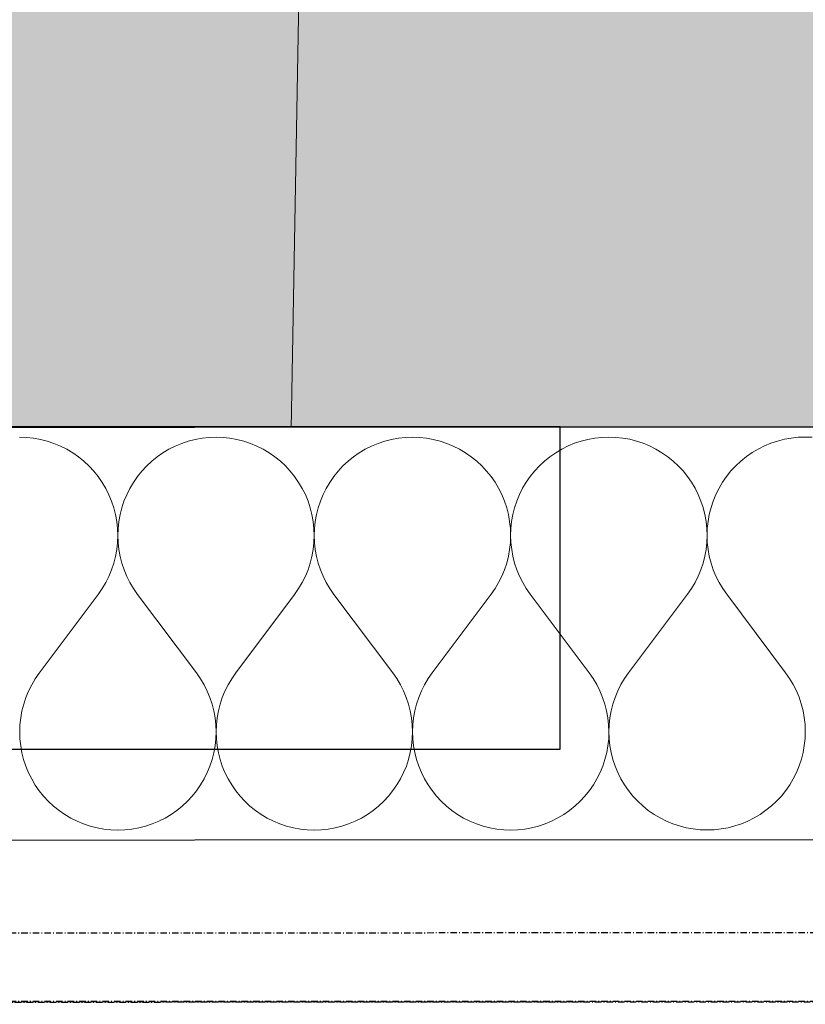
# Model space of a CAD drawing. Header units: millimetres. Extents: x -28761 to 4793, y -4271 to 20239.
# Tile 60 of 256: x -13029 to -12724, y 127 to 509. Entities that reach past the tile are written whole.
import ezdxf

# ---------------------------------------------------------------- set-up
doc = ezdxf.new("R2010")
doc.units = ezdxf.units.MM
doc.header["$MEASUREMENT"] = 0
doc.linetypes.add('Wipeout_Contour', pattern=[1000, 0, -1000])
doc.linetypes.add('Čerchovaná M', pattern=[4.5, 2.5, -0.85, 0.3, -0.85])
for name, color, linetype in [('5._POHLED ZÁPADNÍ_1_2D prvky - obecné', 7, 'Continuous'), ('5._POHLED ZÁPADNÍ_1_Konstrukce - nenosné', 7, 'Continuous'), ('5._POHLED ZÁPADNÍ_1_Konstrukce - nosné', 7, 'Continuous'), ('5._POHLED ZÁPADNÍ_1_Nové_Konstrukce - nosné', 7, 'Continuous'), ('5._POHLED ZÁPADNÍ_1_Nové_Výplně – Řezové', 7, 'Continuous'), ('5._POHLED ZÁPADNÍ_1_TZB - elektroinstalace', 7, 'Continuous'), ('5._POHLED ZÁPADNÍ_1_Výplně – Řezové', 7, 'Continuous')]:
    doc.layers.add(name, color=color, linetype=linetype)

# ---------------------------------------------------------------- blocks, each defined once
blk = doc.blocks.new('*X4', base_point=(-30186.65, -6515.26))
at = {"layer": '5._POHLED ZÁPADNÍ_1_Nové_Výplně – Řezové', "color": 21, "linetype": 'Continuous', "lineweight": 20, "true_color": 0xffaaaa}
for p, q in [((-13025.96, 346.69), (-13028.67, 346.79)), ((-13023.25, 346.4), (-13025.96, 346.69)), ((-13020.57, 345.92), (-13023.25, 346.4)), ((-13017.94, 345.25), (-13020.57, 345.92)), ((-13015.36, 344.39), (-13017.94, 345.25)), ((-13012.84, 343.35), (-13015.36, 344.39)), ((-12965.8, 344.4), (-12968.31, 343.36)), ((-12963.22, 345.26), (-12965.8, 344.4)), ((-12960.58, 345.94), (-12963.22, 345.26)), ((-12957.91, 346.42), (-12960.58, 345.94)), ((-12955.2, 346.71), (-12957.91, 346.42)), ((-12952.48, 346.81), (-12955.2, 346.71)), ((-12949.76, 346.72), (-12952.48, 346.81)), ((-12947.06, 346.42), (-12949.76, 346.72)), ((-12944.38, 345.94), (-12947.06, 346.42)), ((-12941.75, 345.27), (-12944.38, 345.94)), ((-12939.16, 344.41), (-12941.75, 345.27)), ((-12936.65, 343.37), (-12939.16, 344.41)), ((-12889.61, 344.43), (-12892.12, 343.38)), ((-12887.03, 345.29), (-12889.61, 344.43)), ((-12884.39, 345.96), (-12887.03, 345.29)), ((-12881.72, 346.44), (-12884.39, 345.96)), ((-12879.01, 346.74), (-12881.72, 346.44)), ((-12876.29, 346.83), (-12879.01, 346.74)), ((-12873.57, 346.74), (-12876.29, 346.83)), ((-12870.87, 346.45), (-12873.57, 346.74)), ((-12868.19, 345.96), (-12870.87, 346.45)), ((-12865.56, 345.29), (-12868.19, 345.96)), ((-12862.97, 344.43), (-12865.56, 345.29)), ((-12860.46, 343.39), (-12862.97, 344.43)), ((-12813.42, 344.45), (-12815.93, 343.41)), ((-12810.84, 345.31), (-12813.42, 344.45)), ((-12808.2, 345.98), (-12810.84, 345.31)), ((-12805.53, 346.47), (-12808.2, 345.98)), ((-12802.82, 346.76), (-12805.53, 346.47)), ((-12800.1, 346.86), (-12802.82, 346.76)), ((-12797.38, 346.76), (-12800.1, 346.86)), ((-12794.68, 346.47), (-12797.38, 346.76)), ((-12792, 345.99), (-12794.68, 346.47)), ((-12789.37, 345.32), (-12792, 345.99)), ((-12786.78, 344.46), (-12789.37, 345.32)), ((-12784.27, 343.42), (-12786.78, 344.46)), ((-12737.23, 344.47), (-12739.74, 343.43)), ((-12734.65, 345.33), (-12737.23, 344.47)), ((-12732.01, 346), (-12734.65, 345.33)), ((-12729.34, 346.49), (-12732.01, 346)), ((-12726.63, 346.78), (-12729.34, 346.49)), ((-12723.91, 346.88), (-12726.63, 346.78)), ((-12721.19, 346.78), (-12723.91, 346.88)), ((-13010.41, 342.13), (-13012.84, 343.35)), ((-13008.07, 340.74), (-13010.41, 342.13)), ((-13005.83, 339.19), (-13008.07, 340.74)), ((-12973.09, 340.75), (-12975.32, 339.2)), ((-12970.75, 342.14), (-12973.09, 340.75)), ((-12968.31, 343.36), (-12970.75, 342.14)), ((-12934.22, 342.15), (-12936.65, 343.37)), ((-12931.88, 340.77), (-12934.22, 342.15)), ((-12929.64, 339.21), (-12931.88, 340.77)), ((-12896.89, 340.78), (-12899.13, 339.22)), ((-12894.56, 342.16), (-12896.89, 340.78)), ((-12892.12, 343.38), (-12894.56, 342.16)), ((-12858.03, 342.18), (-12860.46, 343.39)), ((-12855.69, 340.79), (-12858.03, 342.18)), ((-12853.45, 339.24), (-12855.69, 340.79)), ((-12820.7, 340.8), (-12822.94, 339.25)), ((-12818.37, 342.19), (-12820.7, 340.8)), ((-12815.93, 343.41), (-12818.37, 342.19)), ((-12781.84, 342.2), (-12784.27, 343.42)), ((-12779.5, 340.81), (-12781.84, 342.2)), ((-12777.26, 339.26), (-12779.5, 340.81)), ((-12744.51, 340.82), (-12746.75, 339.27)), ((-12742.17, 342.21), (-12744.51, 340.82)), ((-12739.74, 343.43), (-12742.17, 342.21)), ((-13003.72, 337.48), (-13005.83, 339.19)), ((-13001.72, 335.63), (-13003.72, 337.48)), ((-12977.44, 337.49), (-12979.43, 335.64)), ((-12975.32, 339.2), (-12977.44, 337.49)), ((-12927.53, 337.51), (-12929.64, 339.21)), ((-12925.53, 335.65), (-12927.53, 337.51)), ((-12901.25, 337.51), (-12903.24, 335.66)), ((-12899.13, 339.22), (-12901.25, 337.51)), ((-12851.33, 337.53), (-12853.45, 339.24)), ((-12849.34, 335.68), (-12851.33, 337.53)), ((-12825.06, 337.54), (-12827.05, 335.68)), ((-12822.94, 339.25), (-12825.06, 337.54)), ((-12775.14, 337.55), (-12777.26, 339.26)), ((-12773.15, 335.7), (-12775.14, 337.55)), ((-12748.86, 337.56), (-12750.85, 335.7)), ((-12746.75, 339.27), (-12748.86, 337.56)), ((-12999.87, 333.64), (-13001.72, 335.63)), ((-12998.16, 331.52), (-12999.87, 333.64)), ((-12981.28, 333.64), (-12982.98, 331.53)), ((-12979.43, 335.64), (-12981.28, 333.64)), ((-12923.68, 333.66), (-12925.53, 335.65)), ((-12921.97, 331.54), (-12923.68, 333.66)), ((-12905.09, 333.67), (-12906.79, 331.55)), ((-12903.24, 335.66), (-12905.09, 333.67)), ((-12847.49, 333.68), (-12849.34, 335.68)), ((-12845.78, 331.57), (-12847.49, 333.68)), ((-12828.9, 333.69), (-12830.6, 331.57)), ((-12827.05, 335.68), (-12828.9, 333.69)), ((-12771.3, 333.71), (-12773.15, 335.7)), ((-12769.59, 331.59), (-12771.3, 333.71)), ((-12752.71, 333.71), (-12754.41, 331.59)), ((-12750.85, 335.7), (-12752.71, 333.71)), ((-12996.61, 329.29), (-12998.16, 331.52)), ((-12995.22, 326.95), (-12996.61, 329.29)), ((-12984.53, 329.29), (-12985.92, 326.95)), ((-12982.98, 331.53), (-12984.53, 329.29)), ((-12920.42, 329.31), (-12921.97, 331.54)), ((-12919.03, 326.97), (-12920.42, 329.31)), ((-12908.34, 329.31), (-12909.73, 326.97)), ((-12906.79, 331.55), (-12908.34, 329.31)), ((-12844.23, 329.33), (-12845.78, 331.57)), ((-12842.84, 326.99), (-12844.23, 329.33)), ((-12832.15, 329.33), (-12833.54, 326.99)), ((-12830.6, 331.57), (-12832.15, 329.33)), ((-12768.04, 329.35), (-12769.59, 331.59)), ((-12766.65, 327.01), (-12768.04, 329.35)), ((-12755.96, 329.36), (-12757.35, 327.02)), ((-12754.41, 331.59), (-12755.96, 329.36)), ((-12994.01, 324.51), (-12995.22, 326.95)), ((-12985.92, 326.95), (-12987.14, 324.52)), ((-12917.82, 324.54), (-12919.03, 326.97)), ((-12909.73, 326.97), (-12910.95, 324.54)), ((-12841.63, 324.56), (-12842.84, 326.99)), ((-12833.54, 326.99), (-12834.76, 324.56)), ((-12765.44, 324.58), (-12766.65, 327.01)), ((-12757.35, 327.02), (-12758.57, 324.58)), ((-12992.97, 322), (-12994.01, 324.51)), ((-12992.11, 319.42), (-12992.97, 322)), ((-12988.18, 322), (-12989.03, 319.42)), ((-12987.14, 324.52), (-12988.18, 322)), ((-12916.78, 322.02), (-12917.82, 324.54)), ((-12915.92, 319.44), (-12916.78, 322.02)), ((-12911.99, 322.02), (-12912.84, 319.44)), ((-12910.95, 324.54), (-12911.99, 322.02)), ((-12840.59, 322.04), (-12841.63, 324.56)), ((-12839.73, 319.46), (-12840.59, 322.04)), ((-12835.8, 322.05), (-12836.65, 319.46)), ((-12834.76, 324.56), (-12835.8, 322.05)), ((-12764.4, 322.07), (-12765.44, 324.58)), ((-12763.54, 319.49), (-12764.4, 322.07)), ((-12759.6, 322.07), (-12760.46, 319.49)), ((-12758.57, 324.58), (-12759.6, 322.07)), ((-12991.44, 316.78), (-12992.11, 319.42)), ((-12989.03, 319.42), (-12989.7, 316.78)), ((-12915.25, 316.8), (-12915.92, 319.44)), ((-12912.84, 319.44), (-12913.51, 316.8)), ((-12839.06, 316.83), (-12839.73, 319.46)), ((-12836.65, 319.46), (-12837.32, 316.83)), ((-12762.86, 316.85), (-12763.54, 319.49)), ((-12760.46, 319.49), (-12761.13, 316.85)), ((-12990.95, 314.1), (-12991.44, 316.78)), ((-12990.66, 311.4), (-12990.95, 314.1)), ((-12990.18, 314.1), (-12990.47, 311.4)), ((-12989.7, 316.78), (-12990.18, 314.1)), ((-12914.76, 314.13), (-12915.25, 316.8)), ((-12914.47, 311.42), (-12914.76, 314.13)), ((-12913.99, 314.13), (-12914.28, 311.42)), ((-12913.51, 316.8), (-12913.99, 314.13)), ((-12838.57, 314.15), (-12839.06, 316.83)), ((-12838.28, 311.44), (-12838.57, 314.15)), ((-12837.8, 314.15), (-12838.09, 311.44)), ((-12837.32, 316.83), (-12837.8, 314.15)), ((-12762.38, 314.17), (-12762.86, 316.85)), ((-12762.09, 311.47), (-12762.38, 314.17)), ((-12761.61, 314.17), (-12761.9, 311.47)), ((-12761.13, 316.85), (-12761.61, 314.17)), ((-12990.57, 308.68), (-12990.66, 311.4)), ((-12990.47, 311.4), (-12990.57, 308.68)), ((-12914.38, 308.7), (-12914.47, 311.42)), ((-12914.28, 311.42), (-12914.38, 308.7)), ((-12838.19, 308.73), (-12838.28, 311.44)), ((-12838.09, 311.44), (-12838.19, 308.73)), ((-12762, 308.75), (-12762.09, 311.47)), ((-12761.9, 311.47), (-12762, 308.75)), ((-12990.96, 303.26), (-12990.67, 305.96)), ((-12990.67, 305.96), (-12990.57, 308.68)), ((-12990.57, 308.68), (-12990.47, 305.96)), ((-12990.47, 305.96), (-12990.17, 303.26)), ((-12914.77, 303.28), (-12914.48, 305.98)), ((-12914.48, 305.98), (-12914.38, 308.7)), ((-12914.38, 308.7), (-12914.28, 305.98)), ((-12914.28, 305.98), (-12913.98, 303.28)), ((-12838.58, 303.3), (-12838.28, 306.01)), ((-12838.28, 306.01), (-12838.19, 308.73)), ((-12838.19, 308.73), (-12838.09, 306.01)), ((-12838.09, 306.01), (-12837.79, 303.3)), ((-12762.39, 303.32), (-12762.09, 306.03)), ((-12762.09, 306.03), (-12762, 308.75)), ((-12762, 308.75), (-12761.9, 306.03)), ((-12761.9, 306.03), (-12761.6, 303.32)), ((-12991.44, 300.58), (-12990.96, 303.26)), ((-12990.17, 303.26), (-12989.69, 300.58)), ((-12915.25, 300.6), (-12914.77, 303.28)), ((-12913.98, 303.28), (-12913.5, 300.6)), ((-12839.06, 300.62), (-12838.58, 303.3)), ((-12837.79, 303.3), (-12837.31, 300.63)), ((-12762.87, 300.65), (-12762.39, 303.32)), ((-12761.6, 303.32), (-12761.12, 300.65)), ((-12992.98, 295.36), (-12992.12, 297.94)), ((-12992.12, 297.94), (-12991.44, 300.58)), ((-12989.69, 300.58), (-12989.01, 297.95)), ((-12989.01, 297.95), (-12988.15, 295.36)), ((-12916.79, 295.39), (-12915.93, 297.97)), ((-12915.93, 297.97), (-12915.25, 300.6)), ((-12913.5, 300.6), (-12912.82, 297.97)), ((-12912.82, 297.97), (-12911.96, 295.39)), ((-12840.6, 295.41), (-12839.73, 297.99)), ((-12839.73, 297.99), (-12839.06, 300.62)), ((-12837.31, 300.63), (-12836.63, 297.99)), ((-12836.63, 297.99), (-12835.77, 295.41)), ((-12764.4, 295.43), (-12763.54, 298.01)), ((-12763.54, 298.01), (-12762.87, 300.65)), ((-12761.12, 300.65), (-12760.44, 298.01)), ((-12760.44, 298.01), (-12759.58, 295.43)), ((-12994.02, 292.85), (-12992.98, 295.36)), ((-12988.15, 295.36), (-12987.11, 292.85)), ((-12917.83, 292.87), (-12916.79, 295.39)), ((-12911.96, 295.39), (-12910.92, 292.87)), ((-12841.64, 292.9), (-12840.6, 295.41)), ((-12835.77, 295.41), (-12834.73, 292.9)), ((-12765.45, 292.92), (-12764.4, 295.43)), ((-12759.58, 295.43), (-12758.54, 292.92)), ((-12996.63, 288.08), (-12995.24, 290.42)), ((-12995.24, 290.42), (-12994.02, 292.85)), ((-12987.11, 292.85), (-12985.89, 290.42)), ((-12985.89, 290.42), (-12984.5, 288.08)), ((-12920.44, 288.1), (-12919.05, 290.44)), ((-12919.05, 290.44), (-12917.83, 292.87)), ((-12910.92, 292.87), (-12909.7, 290.44)), ((-12909.7, 290.44), (-12908.31, 288.11)), ((-12844.25, 288.12), (-12842.86, 290.46)), ((-12842.86, 290.46), (-12841.64, 292.9)), ((-12834.73, 292.9), (-12833.51, 290.47)), ((-12833.51, 290.47), (-12832.12, 288.13)), ((-12768.06, 288.15), (-12766.67, 290.49)), ((-12766.67, 290.49), (-12765.45, 292.92)), ((-12758.54, 292.92), (-12757.32, 290.49)), ((-12757.32, 290.49), (-12755.92, 288.15)), ((-12998.18, 285.85), (-12996.63, 288.08)), ((-12984.5, 288.08), (-12982.94, 285.85)), ((-12921.99, 285.87), (-12920.44, 288.1)), ((-12908.31, 288.11), (-12906.75, 285.87)), ((-12845.8, 285.89), (-12844.25, 288.12)), ((-12832.12, 288.13), (-12830.56, 285.89)), ((-12769.61, 285.91), (-12768.06, 288.15)), ((-12755.92, 288.15), (-12754.37, 285.92)), ((-13021.03, 255.36), (-12998.18, 285.85)), ((-12960.08, 255.38), (-12982.94, 285.85)), ((-12944.84, 255.39), (-12921.99, 285.87)), ((-12883.89, 255.4), (-12906.75, 285.87)), ((-12868.65, 255.41), (-12845.8, 285.89)), ((-12807.69, 255.43), (-12830.56, 285.89)), ((-12792.46, 255.43), (-12769.61, 285.91)), ((-12731.5, 255.45), (-12754.37, 285.92)), ((-13022.58, 253.13), (-13023.97, 250.79)), ((-13021.03, 255.36), (-13022.58, 253.13)), ((-12958.52, 253.15), (-12960.08, 255.38)), ((-12957.13, 250.81), (-12958.52, 253.15)), ((-12946.39, 253.15), (-12947.78, 250.81)), ((-12944.84, 255.39), (-12946.39, 253.15)), ((-12882.33, 253.17), (-12883.89, 255.4)), ((-12880.94, 250.83), (-12882.33, 253.17)), ((-12870.2, 253.17), (-12871.59, 250.83)), ((-12868.65, 255.41), (-12870.2, 253.17)), ((-12806.14, 253.19), (-12807.69, 255.43)), ((-12804.75, 250.85), (-12806.14, 253.19)), ((-12794.01, 253.2), (-12795.4, 250.86)), ((-12792.46, 255.43), (-12794.01, 253.2)), ((-12729.95, 253.21), (-12731.5, 255.45)), ((-12728.56, 250.88), (-12729.95, 253.21)), ((-13025.19, 248.36), (-13026.23, 245.84)), ((-13023.97, 250.79), (-13025.19, 248.36)), ((-12955.91, 248.38), (-12957.13, 250.81)), ((-12954.87, 245.87), (-12955.91, 248.38)), ((-12949, 248.38), (-12950.04, 245.87)), ((-12947.78, 250.81), (-12949, 248.38)), ((-12879.72, 248.4), (-12880.94, 250.83)), ((-12878.68, 245.89), (-12879.72, 248.4)), ((-12872.81, 248.4), (-12873.85, 245.89)), ((-12871.59, 250.83), (-12872.81, 248.4)), ((-12803.53, 248.42), (-12804.75, 250.85)), ((-12802.49, 245.91), (-12803.53, 248.42)), ((-12796.62, 248.43), (-12797.66, 245.91)), ((-12795.4, 250.86), (-12796.62, 248.43)), ((-12727.34, 248.45), (-12728.56, 250.88)), ((-12726.29, 245.93), (-12727.34, 248.45)), ((-13026.23, 245.84), (-13027.09, 243.26)), ((-12954, 243.29), (-12954.87, 245.87)), ((-12950.04, 245.87), (-12950.9, 243.29)), ((-12877.81, 243.31), (-12878.68, 245.89)), ((-12873.85, 245.89), (-12874.71, 243.31)), ((-12801.62, 243.33), (-12802.49, 245.91)), ((-12797.66, 245.91), (-12798.52, 243.33)), ((-12725.43, 243.35), (-12726.29, 245.93)), ((-13027.77, 240.63), (-13028.25, 237.95)), ((-13027.09, 243.26), (-13027.77, 240.63)), ((-12953.33, 240.65), (-12954, 243.29)), ((-12952.84, 237.97), (-12953.33, 240.65)), ((-12951.58, 240.65), (-12952.06, 237.97)), ((-12950.9, 243.29), (-12951.58, 240.65)), ((-12877.14, 240.67), (-12877.81, 243.31)), ((-12876.65, 238), (-12877.14, 240.67)), ((-12875.39, 240.67), (-12875.87, 238)), ((-12874.71, 243.31), (-12875.39, 240.67)), ((-12800.95, 240.7), (-12801.62, 243.33)), ((-12800.46, 238.02), (-12800.95, 240.7)), ((-12799.19, 240.7), (-12799.68, 238.02)), ((-12798.52, 243.33), (-12799.19, 240.7)), ((-12724.76, 240.72), (-12725.43, 243.35)), ((-12724.27, 238.04), (-12724.76, 240.72)), ((-13028.25, 237.95), (-13028.54, 235.25)), ((-12952.55, 235.27), (-12952.84, 237.97)), ((-12952.06, 237.97), (-12952.35, 235.27)), ((-12876.36, 235.29), (-12876.65, 238)), ((-12875.87, 238), (-12876.16, 235.29)), ((-12800.17, 235.31), (-12800.46, 238.02)), ((-12799.68, 238.02), (-12799.97, 235.31)), ((-12723.98, 235.34), (-12724.27, 238.04)), ((-13028.54, 235.25), (-13028.64, 232.53)), ((-12952.45, 232.55), (-12952.55, 235.27)), ((-12952.35, 235.27), (-12952.45, 232.55)), ((-12876.26, 232.57), (-12876.36, 235.29)), ((-12876.16, 235.29), (-12876.26, 232.57)), ((-12800.07, 232.59), (-12800.17, 235.31)), ((-12799.97, 235.31), (-12800.07, 232.59)), ((-12723.88, 232.62), (-12723.98, 235.34)), ((-13028.64, 232.53), (-13028.54, 229.81)), ((-13028.54, 229.81), (-13028.25, 227.1)), ((-12952.83, 227.13), (-12952.54, 229.83)), ((-12952.54, 229.83), (-12952.45, 232.55)), ((-12952.45, 232.55), (-12952.35, 229.83)), ((-12952.35, 229.83), (-12952.06, 227.13)), ((-12876.64, 227.15), (-12876.35, 229.85)), ((-12876.35, 229.85), (-12876.26, 232.57)), ((-12876.26, 232.57), (-12876.16, 229.85)), ((-12876.16, 229.85), (-12875.87, 227.15)), ((-12800.45, 227.17), (-12800.16, 229.88)), ((-12800.16, 229.88), (-12800.07, 232.59)), ((-12800.07, 232.59), (-12799.97, 229.88)), ((-12799.97, 229.88), (-12799.68, 227.17)), ((-12724.26, 227.19), (-12723.97, 229.9)), ((-12723.97, 229.9), (-12723.88, 232.62)), ((-13028.25, 227.1), (-13027.77, 224.43)), ((-12953.31, 224.45), (-12952.83, 227.13)), ((-12952.06, 227.13), (-12951.58, 224.45)), ((-12877.12, 224.47), (-12876.64, 227.15)), ((-12875.87, 227.15), (-12875.39, 224.47)), ((-12800.93, 224.49), (-12800.45, 227.17)), ((-12799.68, 227.17), (-12799.2, 224.49)), ((-12724.74, 224.52), (-12724.26, 227.19)), ((-13027.77, 224.43), (-13027.1, 221.79)), ((-13027.1, 221.79), (-13026.24, 219.21)), ((-12954.84, 219.23), (-12953.98, 221.81)), ((-12953.98, 221.81), (-12953.31, 224.45)), ((-12951.58, 224.45), (-12950.91, 221.81)), ((-12950.91, 221.81), (-12950.05, 219.23)), ((-12878.65, 219.25), (-12877.79, 221.83)), ((-12877.79, 221.83), (-12877.12, 224.47)), ((-12875.39, 224.47), (-12874.72, 221.84)), ((-12874.72, 221.84), (-12873.86, 219.25)), ((-12802.46, 219.27), (-12801.6, 221.86)), ((-12801.6, 221.86), (-12800.93, 224.49)), ((-12799.2, 224.49), (-12798.53, 221.86)), ((-12798.53, 221.86), (-12797.67, 219.28)), ((-12726.27, 219.3), (-12725.41, 221.88)), ((-12725.41, 221.88), (-12724.74, 224.52)), ((-13026.24, 219.21), (-13025.2, 216.7)), ((-12955.88, 216.72), (-12954.84, 219.23)), ((-12950.05, 219.23), (-12949.01, 216.72)), ((-12879.69, 216.74), (-12878.65, 219.25)), ((-12873.86, 219.25), (-12872.82, 216.74)), ((-12803.5, 216.76), (-12802.46, 219.27)), ((-12797.67, 219.28), (-12796.63, 216.76)), ((-12727.31, 216.78), (-12726.27, 219.3)), ((-13025.2, 216.7), (-13023.98, 214.26)), ((-13023.98, 214.26), (-13022.6, 211.92)), ((-12958.48, 211.94), (-12957.1, 214.28)), ((-12957.1, 214.28), (-12955.88, 216.72)), ((-12949.01, 216.72), (-12947.79, 214.28)), ((-12947.79, 214.28), (-12946.4, 211.94)), ((-12882.29, 211.96), (-12880.91, 214.3)), ((-12880.91, 214.3), (-12879.69, 216.74)), ((-12872.82, 216.74), (-12871.6, 214.31)), ((-12871.6, 214.31), (-12870.21, 211.97)), ((-12806.1, 211.99), (-12804.72, 214.33)), ((-12804.72, 214.33), (-12803.5, 216.76)), ((-12796.63, 216.76), (-12795.41, 214.33)), ((-12795.41, 214.33), (-12794.02, 211.99)), ((-12729.91, 212.01), (-12728.53, 214.35)), ((-12728.53, 214.35), (-12727.31, 216.78)), ((-13022.6, 211.92), (-13021.04, 209.69)), ((-12960.03, 209.71), (-12958.48, 211.94)), ((-12946.4, 211.94), (-12944.85, 209.71)), ((-12883.84, 209.73), (-12882.29, 211.96)), ((-12870.21, 211.97), (-12868.66, 209.73)), ((-12807.65, 209.75), (-12806.1, 211.99)), ((-12794.02, 211.99), (-12792.47, 209.75)), ((-12731.46, 209.77), (-12729.91, 212.01)), ((-13021.04, 209.69), (-13019.34, 207.57)), ((-13019.34, 207.57), (-13017.48, 205.58)), ((-12963.59, 205.59), (-12961.74, 207.59)), ((-12961.74, 207.59), (-12960.03, 209.71)), ((-12944.85, 209.71), (-12943.15, 207.59)), ((-12943.15, 207.59), (-12941.29, 205.6)), ((-12887.4, 205.62), (-12885.55, 207.61)), ((-12885.55, 207.61), (-12883.84, 209.73)), ((-12868.66, 209.73), (-12866.96, 207.61)), ((-12866.96, 207.61), (-12865.1, 205.62)), ((-12811.21, 205.64), (-12809.36, 207.63)), ((-12809.36, 207.63), (-12807.65, 209.75)), ((-12792.47, 209.75), (-12790.77, 207.64)), ((-12790.77, 207.64), (-12788.91, 205.65)), ((-12735.02, 205.66), (-12733.17, 207.65)), ((-12733.17, 207.65), (-12731.46, 209.77)), ((-13017.48, 205.58), (-13015.49, 203.72)), ((-13015.49, 203.72), (-13013.37, 202.02)), ((-12967.7, 202.03), (-12965.58, 203.74)), ((-12965.58, 203.74), (-12963.59, 205.59)), ((-12941.29, 205.6), (-12939.3, 203.75)), ((-12939.3, 203.75), (-12937.18, 202.04)), ((-12891.51, 202.05), (-12889.39, 203.76)), ((-12889.39, 203.76), (-12887.4, 205.62)), ((-12865.1, 205.62), (-12863.11, 203.77)), ((-12863.11, 203.77), (-12860.99, 202.06)), ((-12815.32, 202.08), (-12813.2, 203.78)), ((-12813.2, 203.78), (-12811.21, 205.64)), ((-12788.91, 205.65), (-12786.92, 203.79)), ((-12786.92, 203.79), (-12784.8, 202.08)), ((-12739.13, 202.1), (-12737.01, 203.81)), ((-12737.01, 203.81), (-12735.02, 205.66)), ((-13013.37, 202.02), (-13011.14, 200.47)), ((-13011.14, 200.47), (-13008.8, 199.08)), ((-13008.8, 199.08), (-13006.37, 197.86)), ((-12974.7, 197.87), (-12972.27, 199.09)), ((-12972.27, 199.09), (-12969.93, 200.48)), ((-12969.93, 200.48), (-12967.7, 202.03)), ((-12937.18, 202.04), (-12934.95, 200.49)), ((-12934.95, 200.49), (-12932.61, 199.1)), ((-12932.61, 199.1), (-12930.18, 197.88)), ((-12898.51, 197.89), (-12896.08, 199.11)), ((-12896.08, 199.11), (-12893.74, 200.5)), ((-12893.74, 200.5), (-12891.51, 202.05)), ((-12860.99, 202.06), (-12858.76, 200.51)), ((-12858.76, 200.51), (-12856.42, 199.12)), ((-12856.42, 199.12), (-12853.99, 197.9)), ((-12822.32, 197.91), (-12819.89, 199.13)), ((-12819.89, 199.13), (-12817.55, 200.52)), ((-12817.55, 200.52), (-12815.32, 202.08)), ((-12784.8, 202.08), (-12782.57, 200.53)), ((-12782.57, 200.53), (-12780.23, 199.14)), ((-12780.23, 199.14), (-12777.79, 197.93)), ((-12746.13, 197.94), (-12743.7, 199.16)), ((-12743.7, 199.16), (-12741.36, 200.54)), ((-12741.36, 200.54), (-12739.13, 202.1)), ((-13006.37, 197.86), (-13003.85, 196.82)), ((-13003.85, 196.82), (-13001.27, 195.96)), ((-13001.27, 195.96), (-12998.64, 195.29)), ((-12998.64, 195.29), (-12995.96, 194.81)), ((-12995.96, 194.81), (-12993.25, 194.52)), ((-12987.82, 194.52), (-12985.11, 194.81)), ((-12985.11, 194.81), (-12982.43, 195.29)), ((-12982.43, 195.29), (-12979.8, 195.97)), ((-12979.8, 195.97), (-12977.22, 196.83)), ((-12977.22, 196.83), (-12974.7, 197.87)), ((-12930.18, 197.88), (-12927.66, 196.84)), ((-12927.66, 196.84), (-12925.08, 195.98)), ((-12925.08, 195.98), (-12922.44, 195.31)), ((-12922.44, 195.31), (-12919.77, 194.83)), ((-12919.77, 194.83), (-12917.06, 194.54)), ((-12911.62, 194.54), (-12908.92, 194.83)), ((-12908.92, 194.83), (-12906.24, 195.32)), ((-12906.24, 195.32), (-12903.61, 195.99)), ((-12903.61, 195.99), (-12901.03, 196.85)), ((-12901.03, 196.85), (-12898.51, 197.89)), ((-12853.99, 197.9), (-12851.47, 196.86)), ((-12851.47, 196.86), (-12848.89, 196.01)), ((-12848.89, 196.01), (-12846.25, 195.33)), ((-12846.25, 195.33), (-12843.58, 194.85)), ((-12843.58, 194.85), (-12840.87, 194.56)), ((-12835.43, 194.56), (-12832.73, 194.85)), ((-12832.73, 194.85), (-12830.05, 195.34)), ((-12830.05, 195.34), (-12827.42, 196.01)), ((-12827.42, 196.01), (-12824.84, 196.87)), ((-12824.84, 196.87), (-12822.32, 197.91)), ((-12777.79, 197.93), (-12775.28, 196.89)), ((-12775.28, 196.89), (-12772.7, 196.03)), ((-12772.7, 196.03), (-12770.06, 195.36)), ((-12770.06, 195.36), (-12767.39, 194.87)), ((-12767.39, 194.87), (-12764.68, 194.58)), ((-12759.24, 194.58), (-12756.54, 194.88)), ((-12756.54, 194.88), (-12753.86, 195.36)), ((-12753.86, 195.36), (-12751.23, 196.03)), ((-12751.23, 196.03), (-12748.65, 196.89)), ((-12748.65, 196.89), (-12746.13, 197.94)), ((-12993.25, 194.52), (-12990.53, 194.42)), ((-12990.53, 194.42), (-12987.82, 194.52)), ((-12917.06, 194.54), (-12914.34, 194.44)), ((-12914.34, 194.44), (-12911.62, 194.54)), ((-12840.87, 194.56), (-12838.15, 194.46)), ((-12838.15, 194.46), (-12835.43, 194.56)), ((-12764.68, 194.58), (-12761.96, 194.49)), ((-12761.96, 194.49), (-12759.24, 194.58))]:
    blk.add_line(p, q, dxfattribs=at)

msp = doc.modelspace()

# ---------------------------------------------------------------- hatches: boundary and pattern name
at = {"layer": '5._POHLED ZÁPADNÍ_1_Výplně – Řezové', "linetype": 'Continuous', "lineweight": 13}
msp.add_hatch(color=254, dxfattribs=at).paths.add_polyline_path([(-13471.39, 1010.47), (-13471.35, 865.47), (-13471.32, 750.47), (-13411.32, 750.49), (-13411.2, 350.49), (-12451.51, 350.77), (-12451.71, 1010.77)])

# ---------------------------------------------------------------- linework, layer by layer
at = {"layer": '5._POHLED ZÁPADNÍ_1_2D prvky - obecné', "color": 8, "linetype": 'Continuous', "lineweight": 13}
msp.add_line((-12911.71, 1010.53), (-12923.34, 349.94), dxfattribs=at)
at = {"layer": '5._POHLED ZÁPADNÍ_1_Konstrukce - nosné', "color": 7, "linetype": 'Continuous', "lineweight": 50, "flags": 128}
msp.add_lwpolyline([(-13411.2, 350.49), (-12451.51, 350.77)], dxfattribs=at)
at = {"layer": '5._POHLED ZÁPADNÍ_1_Nové_Konstrukce - nosné', "color": 1, "linetype": 'Čerchovaná M', "lineweight": 25}
for p, q in [((-10060.03, 128.79), (-16004.97, 127.04)), ((-10060.03, 128.7), (-16004.97, 126.95))]:
    msp.add_line(p, q, dxfattribs=at)
at = {"layer": '5._POHLED ZÁPADNÍ_1_Nové_Konstrukce - nosné', "color": 1, "linetype": 'Čerchovaná M', "lineweight": 25, "flags": 128}
for points in [[(-10060.04, 155.35), (-16004.97, 153.6)], [(-16004.97, 126.87), (-10060.03, 128.62)]]:
    msp.add_lwpolyline(points, dxfattribs=at)

# ---------------------------------------------------------------- next in the draw order: wipeouts: each hides what was drawn before it
at = {"color": 254, "linetype": 'Wipeout_Contour', "lineweight": 0, "ltscale": 51855.726903}
msp.add_wipeout([(-12450.56, 350.77), (-13471.2, 350.47), (-13471.15, 190.47), (-12450.51, 190.77)], dxfattribs=at).dxf.layer = '5._POHLED ZÁPADNÍ_1_Nové_Výplně – Řezové'

# ---------------------------------------------------------------- next in the draw order: linework, layer by layer
at = {"layer": '5._POHLED ZÁPADNÍ_1_Nové_Konstrukce - nosné', "color": 1, "linetype": 'Continuous', "lineweight": 25, "flags": 128}
for points in [[(-12450.56, 350.77), (-13471.2, 350.47)], [(-13471.15, 190.47), (-12450.51, 190.77)]]:
    msp.add_lwpolyline(points, dxfattribs=at)
at = {"layer": '5._POHLED ZÁPADNÍ_1_TZB - elektroinstalace', "color": 92, "linetype": 'Continuous', "lineweight": 25, "true_color": 0x00d700, "flags": 128}
msp.add_lwpolyline([(-13193.94, 225.78), (-12818.94, 225.78), (-12818.94, 350.78), (-13193.94, 350.78)], close=True, dxfattribs=at)

# ---------------------------------------------------------------- next in the draw order: block references
at = {"layer": '5._POHLED ZÁPADNÍ_1_Konstrukce - nenosné', "color": 9, "linetype": 'Continuous', "lineweight": 13}
msp.add_blockref('*X4', (-30186.65, -6515.26), dxfattribs=at)

doc.saveas('drawing.dxf')
